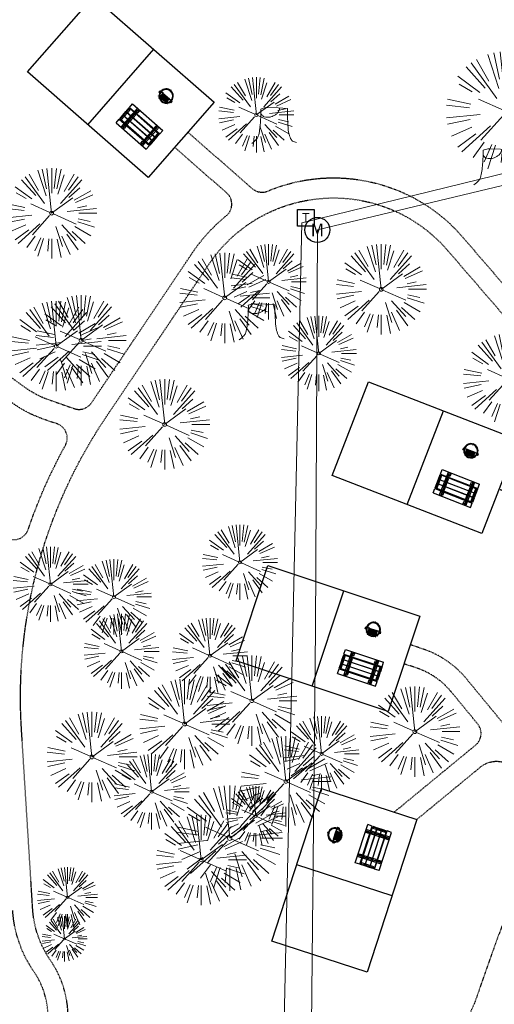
# Model space of a CAD drawing. Header units: feet. Extents: x 1134296 to 1140710, y 647902 to 649877.
# Tile 22 of 42: x 1134437 to 1134531, y 648952 to 649149. Entities that reach past the tile are written whole.
import ezdxf
from ezdxf.enums import TextEntityAlignment as Align
from ezdxf.lldxf.tags import DXFTag

# ---------------------------------------------------------------- set-up
doc = ezdxf.new("R2010")
doc.units = ezdxf.units.FT
doc.header["$MEASUREMENT"] = 0
doc.linetypes.add('RAD', pattern=[0.13, 0.08, -0.05])
for name, color, linetype, lineweight in [('-ANGLE-IRON', 8, 'Continuous', 25), ('V-SITE-VEGE', 8, 'Continuous', 18), ('V-UTIL-POWR-LINE-UNDR', 8, 'EXIST_PROP POWER UNDERGROUND LINE 1', 15)]:
    doc.layers.add(name, color=color, linetype=linetype, lineweight=lineweight)
for name, color, linetype in [('-BOLTS-LAGS-SCREWS', 7, 'Continuous'), ('-CONCRETE', 9, 'Continuous'), ('-HARDWARE', 7, 'Continuous'), ('-TIMBER', 6, 'Continuous'), ('C-CAMPSITE-PADS', 6, 'Continuous'), ('C-SWLK-GRVL', 5, 'RAD'), ('G-XREF', 7, 'Continuous'), ('V-UTIL-POWR-STRC', 1, 'Continuous')]:
    doc.layers.add(name, color=color, linetype=linetype)
doc.styles.add('SEI-Dim & Leader', font='tahoma.ttf')
doc.styles.get("Standard").update_dxf_attribs({"font": 'arial.ttf'})
tags = doc.linetypes.add('EXIST_PROP POWER UNDERGROUND LINE 1', pattern='A,1.5,-0.2,["P-UG",Standard,S=0.08,R=0,X=-0.1,Y=-0.04],-0.3', length=2).pattern_tags.tags
tags[6] = DXFTag(74, 10)

# ---------------------------------------------------------------- blocks, each defined once
blk = doc.blocks.new('V-SITE-Meter')
blk.add_circle((0, 0), 0.08)
at = {"style": 'SEI-Dim & Leader'}
blk.add_text('M', height=0.08, dxfattribs=at).set_placement((0, 0), align=Align.MIDDLE_CENTER)
blk = doc.blocks.new('*U855', base_point=(1134495.955, 649106.737))
at = {"xscale": 31.25, "yscale": 31.25, "zscale": 31.25}
blk.add_blockref('V-SITE-Meter', (1134495.955, 649106.737), dxfattribs=at)
blk = doc.blocks.new('V-SITE-VEGE-Coniferious Tree 2')
at = {"color": 0, "linetype": 'ByBlock'}
for p, q in [((-0.0003, 0.0026), (-0.0523, 0.4973)), ((0, 0.2219), (0, 0.5)), ((0.0289, 0.2753), (0.0522, 0.4973)), ((-0.146, 0.2528), (-0.25, 0.433)), ((-0.0626, 0.1926), (-0.1545, 0.4755)), ((-0.0575, 0.2704), (-0.104, 0.4891)), ((0.0572, 0.2693), (0.1039, 0.4891)), ((0.0685, 0.211), (0.1382, 0.4256)), ((0.1391, 0.2411), (0.25, 0.433)), ((-0.1757, 0.1951), (-0.3346, 0.3716)), ((-0.0791, 0.1089), (-0.2939, 0.4045)), ((0.0978, 0.1086), (0.3345, 0.3716)), ((0.1869, 0.2573), (0.2939, 0.4045)), ((-0.2201, 0.1599), (-0.4046, 0.2939)), ((0.192, 0.1729), (0.3116, 0.2806)), ((0.2488, 0.1436), (0.433, 0.25)), ((-0.2844, 0.1642), (-0.3931, 0.227)), ((-0.0009, -0.0007), (0.235, 0.1707)), ((0.2659, 0.1184), (0.4568, 0.2034)), ((-0.2961, 0.0629), (-0.4891, 0.1039)), ((-0.0199, 0.0089), (-0.2319, 0.1032)), ((0.2873, 0.0611), (0.3885, 0.0826)), ((-0.306, 0.0322), (-0.4973, 0.0523)), ((0.1731, 0.0182), (0.4972, 0.0523)), ((0.3025, 0), (0.5, 0)), ((-0.2183, -0.0229), (-0.4973, -0.0523)), ((-0.3022, -0.0642), (-0.4891, -0.1039)), ((-0.023, -0.0255), (-0.2138, -0.2374)), ((0.0185, -0.0083), (0.272, -0.1211)), ((0.2936, -0.0624), (0.4274, -0.0908)), ((-0.2881, -0.1283), (-0.4568, -0.2034)), ((-0.132, -0.1189), (-0.3716, -0.3346)), ((0.0478, -0.1473), (0.1192, -0.3671)), ((0.1144, -0.1271), (0.2718, -0.3019)), ((0.2555, -0.1475), (0.433, -0.25)), ((0.2891, -0.094), (0.4755, -0.1545)), ((-0.2545, -0.1849), (-0.4046, -0.2939)), ((0.1689, -0.2325), (0.2939, -0.4045)), ((0.2254, -0.2029), (0.3716, -0.3346)), ((-0.1843, -0.2536), (-0.2767, -0.3808)), ((-0.1214, -0.2725), (-0.1856, -0.4168)), ((-0.091, -0.2799), (-0.1545, -0.4755)), ((-0.0297, -0.2818), (-0.0443, -0.4216)), ((0, -0.2818), (0, -0.5)), ((0.061, -0.2873), (0.1039, -0.4891)), ((0.1131, -0.2541), (0.2033, -0.4568))]:
    blk.add_line(p, q, dxfattribs=at)
blk.add_circle((0, 0), 0.0208)
blk = doc.blocks.new('V-UTIL-POWR-TRANS')
blk.add_lwpolyline([(-0.075, 0.075), (0.075, 0.075), (0.075, -0.075), (-0.075, -0.075)], close=True)
at = {"style": 'SEI-Dim & Leader'}
blk.add_text('T', height=0.09, dxfattribs=at).set_placement((0, 0), align=Align.MIDDLE_CENTER)
blk = doc.blocks.new('*U908', base_point=(1134495.955, 649106.737))
at = {"xscale": 31.25, "yscale": 31.25, "zscale": 31.25}
blk.add_blockref('V-SITE-Meter', (1134495.955, 649106.737), dxfattribs=at)
blk = doc.blocks.new('V-SITE-VEGE-Stump')
for points in [[(-0.1229, -0.0143, 0.052613), (-0.0986, 0.0077, 0.106195), (-0.0905, 0.0219, 0.044862), (-0.0837, 0.0527, 0.020074), (-0.0776, 0.1229, 0.011675), (-0.0773, 0.1364, 0.007866), (-0.0776, 0.1565)], [(-0.0776, 0.1565, -0.027668), (-0.0534, 0.1634, -0.067978), (-0.0432, 0.1643), (0.0086, 0.1616), (0.054, 0.1591)], [(0.0151, 0.1613, -0.082864), (0.0081, 0.142, -0.111324), (-0.0021, 0.1306, -0.039313), (-0.0159, 0.1223, -0.049197), (-0.028, 0.1177, -0.066002), (-0.0447, 0.1155, -0.070187), (-0.0604, 0.1177, -0.114859), (-0.0685, 0.1223, -0.075938), (-0.0773, 0.1332)], [(0.054, 0.1591, 0.004334), (0.0538, 0.1369, 0.008344), (0.054, 0.1254), (0.0561, 0.0762, 0.046252), (0.0624, 0.0317, 0.069625), (0.0733, 0.0038, 0.149725), (0.0794, -0.002, 0.058523), (0.0992, -0.0091)]]:
    blk.add_lwpolyline(points, format="xyb")
blk = doc.blocks.new('C_XBASE-PACTOLA_02403811')
at = {"layer": 'V-UTIL-POWR-LINE-UNDR', "flags": 128}
for points in [[(1134480.13, 648231.49), (1134495, 648496.17), (1134496.35, 648566.44), (1134464.63, 648641.53), (1134459.68, 648691.6), (1134473.79, 648747.28), (1134487.67, 648772.88), (1134492.62, 648802.57), (1134496.09, 648841.02), (1134500.8, 648860.32), (1134494.59, 648928.38), (1134495.61, 649027.12), (1134495.96, 649106.74), (1134599.22, 649131.5), (1134637.55, 649168.54), (1134656.34, 649214.88), (1134694.64, 649279.09), (1134746.48, 649319.73), (1134803.11, 649342.85), (1134848.62, 649349.48), (1134877.8, 649337.9), (1134908.97, 649315.13), (1134965.72, 649315.53), (1135021.66, 649297.83), (1135074.57, 649267.3), (1135109.81, 649210.95), (1135119.86, 649164.36), (1135144.6, 649102.15)], [(1134492.85, 649108.17), (1134575.97, 649128.47), (1134599.22, 649131.5)], [(1134473.06, 648231.49), (1134478.46, 648413.9), (1134486.34, 648507.97), (1134488, 648563.71), (1134458.97, 648637.48), (1134452.33, 648694.36), (1134469.76, 648757.01), (1134484.27, 648785.6), (1134490.08, 648837.1), (1134491.32, 648874.4), (1134488.84, 648928), (1134492.85, 649108.17)]]:
    blk.add_lwpolyline(points, dxfattribs=at)
at = {"layer": 'V-SITE-VEGE', "rotation": 8.537736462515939e-07}
for p, xscale, yscale, zscale in [((1134533.68, 649130.33), 23.99971008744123, 23.99971008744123, 23.99971008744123), ((1134483.69, 648989.87), 11.99985504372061, 11.99985504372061, 11.99985504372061), ((1134446.12, 648973.68), 11.99985504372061, 11.99985504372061, 11.99985504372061)]:
    blk.add_blockref('V-SITE-VEGE-Coniferious Tree 2', p, dxfattribs=dict(at, xscale=xscale, yscale=yscale, zscale=zscale))
at = {"layer": 'V-SITE-VEGE'}
for name, p, xscale, yscale, zscale in [('V-SITE-VEGE-Coniferious Tree 2', (1134483.79, 649129.67), 14.99981880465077, 14.99981880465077, 14.99981880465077), ('V-SITE-VEGE-Stump', (1134487.81, 649124.54), 40.31522404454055, 40.31522404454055, 40.31522404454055), ('V-SITE-VEGE-Stump', (1134532.14, 649116.31), 40.31522404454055, 40.31522404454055, 40.31522404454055), ('V-SITE-VEGE-Coniferious Tree 2', (1134442.95, 649110.07), 17.99978256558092, 17.99978256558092, 17.99978256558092), ('V-SITE-VEGE-Coniferious Tree 2', (1134486.24, 649096.39), 14.99981880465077, 14.99981880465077, 14.99981880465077), ('V-SITE-VEGE-Coniferious Tree 2', (1134508.7, 649094.9), 17.99978256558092, 17.99978256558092, 17.99978256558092), ('V-SITE-VEGE-Coniferious Tree 2', (1134477.47, 649093.19), 17.99978256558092, 17.99978256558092, 17.99978256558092), ('V-SITE-VEGE-Coniferious Tree 2', (1134443.86, 649083.57), 17.99978256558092, 17.99978256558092, 17.99978256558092), ('V-SITE-VEGE-Coniferious Tree 2', (1134448.84, 649084.73), 17.99978256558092, 17.99978256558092, 17.99978256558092), ('V-SITE-VEGE-Stump', (1134485.31, 649085.41), 40.31522404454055, 40.31522404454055, 40.31522404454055), ('V-SITE-VEGE-Coniferious Tree 2', (1134496.24, 649082.12), 14.99981880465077, 14.99981880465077, 14.99981880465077), ('V-SITE-VEGE-Coniferious Tree 2', (1134534.08, 649077.06), 17.99978256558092, 17.99978256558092, 17.99978256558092), ('V-SITE-VEGE-Coniferious Tree 2', (1134465.5, 649067.97), 17.99978256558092, 17.99978256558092, 17.99978256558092), ('V-SITE-VEGE-Coniferious Tree 2', (1134480.52, 649040.47), 14.99981880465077, 14.99981880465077, 14.99981880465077), ('V-SITE-VEGE-Coniferious Tree 2', (1134442.72, 649036.09), 14.99981880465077, 14.99981880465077, 14.99981880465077), ('V-SITE-VEGE-Coniferious Tree 2', (1134455.37, 649033.57), 14.99981880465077, 14.99981880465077, 14.99981880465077), ('V-SITE-VEGE-Coniferious Tree 2', (1134456.89, 649022.72), 14.99981880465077, 14.99981880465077, 14.99981880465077), ('V-SITE-VEGE-Coniferious Tree 2', (1134474.54, 649021.86), 14.99981880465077, 14.99981880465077, 14.99981880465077), ('V-SITE-VEGE-Coniferious Tree 2', (1134482.89, 649012.87), 17.99978256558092, 17.99978256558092, 17.99978256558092), ('V-SITE-VEGE-Coniferious Tree 2', (1134469.48, 649008.23), 17.99978256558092, 17.99978256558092, 17.99978256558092), ('V-SITE-VEGE-Coniferious Tree 2', (1134515.41, 649006.72), 17.99978256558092, 17.99978256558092, 17.99978256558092), ('V-SITE-VEGE-Coniferious Tree 2', (1134450.99, 649001.66), 17.99978256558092, 17.99978256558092, 17.99978256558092), ('V-SITE-VEGE-Coniferious Tree 2', (1134496.8, 649002.3), 14.99981880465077, 14.99981880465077, 14.99981880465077), ('V-SITE-VEGE-Coniferious Tree 2', (1134489.68, 648996.79), 17.99978256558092, 17.99978256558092, 17.99978256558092), ('V-SITE-VEGE-Coniferious Tree 2', (1134462.89, 648994.73), 14.99981880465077, 14.99981880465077, 14.99981880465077), ('V-SITE-VEGE-Coniferious Tree 2', (1134478.48, 648985.48), 20.99974632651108, 20.99974632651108, 20.99974632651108), ('V-SITE-VEGE-Coniferious Tree 2', (1134472.79, 648981.14), 17.99978256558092, 17.99978256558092, 17.99978256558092), ('V-SITE-VEGE-Coniferious Tree 2', (1134445.5, 648965.41), 8.999891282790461, 8.999891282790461, 8.999891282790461)]:
    blk.add_blockref(name, p, dxfattribs=dict(at, xscale=xscale, yscale=yscale, zscale=zscale))
at = {"layer": 'V-UTIL-POWR-STRC', "xscale": 22, "yscale": 22, "zscale": 22, "rotation": 0.02560174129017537}
blk.add_blockref('V-UTIL-POWR-TRANS', (1134493.65, 649109.16), dxfattribs=at)
at = {"layer": 'V-UTIL-POWR-STRC'}
for name in ['*U855', '*U908']:
    blk.add_blockref(name, (1134495.96, 649106.74), dxfattribs=at)
at = {"layer": 'V-UTIL-POWR-STRC', "xscale": 31.25, "yscale": 31.25, "zscale": 31.25}
blk.add_blockref('V-SITE-Meter', (1134495.96, 649106.74), dxfattribs=at)
blk = doc.blocks.new('10FT_Precast Table')
at = {"layer": '-ANGLE-IRON'}
for p, q in [((-28.5, 21.1), (-28.5, 27.6)), ((-28.5, 27.6), (-24.5, 27.6)), ((-24.5, 27.6), (-24.5, 21.1)), ((28.5, 21.1), (28.5, 27.6)), ((28.5, 27.6), (32.5, 27.6)), ((32.5, 27.6), (32.5, 21.1)), ((-43.5, 15.3), (-46.5, 15.3)), ((-46.5, 15.3), (-46.5, -15.3)), ((-43.5, -15.3), (-43.5, 15.3)), ((-24.5, 21.1), (-28.5, 21.1)), ((-25.5, 15.3), (-28.5, 15.3)), ((-28.5, 15.3), (-28.5, -15.3)), ((-25.5, -15.3), (-25.5, 15.3)), ((32.5, 21.1), (28.5, 21.1)), ((32.5, 15.3), (29.5, 15.3)), ((29.5, 15.3), (29.5, -15.3)), ((32.5, -15.3), (32.5, 15.3)), ((46.5, 15.3), (43.5, 15.3)), ((43.5, 15.3), (43.5, -15.3)), ((46.5, -15.3), (46.5, 15.3)), ((-46.5, -15.3), (-43.5, -15.3)), ((-28.5, -15.3), (-25.5, -15.3)), ((-28.5, -27.6), (-28.5, -21.1)), ((-28.5, -21.1), (-24.5, -21.1)), ((-24.5, -21.1), (-24.5, -27.6)), ((28.5, -27.6), (28.5, -21.1)), ((28.5, -21.1), (32.5, -21.1)), ((29.5, -15.3), (32.5, -15.3)), ((32.5, -21.1), (32.5, -27.6)), ((43.5, -15.3), (46.5, -15.3)), ((-24.5, -27.6), (-28.5, -27.6)), ((32.5, -27.6), (28.5, -27.6))]:
    blk.add_line(p, q, dxfattribs=at)
at = {"layer": '-BOLTS-LAGS-SCREWS'}
for centre in [(-26.5, 26.1), (30.5, 26.1), (-45, 14.3), (-45, 8.8), (-45, 2.8), (-27, 14.3), (-27, 8.8), (-27, 2.8), (-26.5, 22.6), (30.5, 22.6), (31, 14.3), (31, 8.8), (31, 2.8), (45, 14.3), (45, 8.8), (45, 2.8), (-45, -2.8), (-45, -8.8), (-45, -14.3), (-27, -2.8), (-27, -8.8), (-27, -14.3), (-26.5, -22.6), (30.5, -22.6), (31, -2.8), (31, -8.8), (31, -14.3), (45, -2.8), (45, -8.8), (45, -14.3), (-26.5, -26.1), (30.5, -26.1)]:
    blk.add_circle(centre, 0.156, dxfattribs=at)
at = {"layer": '-CONCRETE'}
for p, q in [((-32, -30), (-32, 30)), ((-28.5, 30), (-28.5, 27.6)), ((-28.5, -27.1), (-28.5, 27.1)), ((32.5, 30), (32.5, 27.6)), ((32.5, -27.1), (32.5, 27.1)), ((36, -30), (36, 30)), ((-28.5, -30), (-28.5, -27.6)), ((32.5, -27.6), (32.5, -30))]:
    blk.add_line(p, q, dxfattribs=at)
at = {"layer": '-TIMBER'}
for p, q in [((-48, 18.7), (-48, 30)), ((-48, 30), (48, 30)), ((48, 18.7), (48, 30)), ((-48, 18.7), (48, 18.7)), ((-48, 5.9), (-48, 17.1)), ((-48, 17.1), (48, 17.1)), ((-48, 5.9), (48, 5.9)), ((-48, -5.6), (-48, 5.6)), ((-48, 5.6), (48, 5.6)), ((48, 17.1), (48, 5.9)), ((48, 5.6), (48, -5.6)), ((48, -5.6), (-48, -5.6)), ((-48, -17.1), (-48, -5.9)), ((48, -5.9), (-48, -5.9)), ((48, -17.1), (-48, -17.1)), ((-48, -30), (-48, -18.7)), ((-48, -18.7), (48, -18.7)), ((48, -5.9), (48, -17.1)), ((48, -30), (48, -18.7)), ((-48, -30), (48, -30))]:
    blk.add_line(p, q, dxfattribs=at)
blk = doc.blocks.new('*X1295')
at = {"color": 0}
for p, q in [((146.1, 353.6), (146.1, 353.7)), ((146.1, 352.9), (146.8, 353.6)), ((146.1, 352.5), (146.8, 353.3)), ((146.1, 351.8), (146.8, 352.6)), ((146.1, 351.5), (146.8, 352.2)), ((146.1, 350.8), (146.8, 351.5)), ((146.3, 350.7), (146.8, 351.2))]:
    blk.add_line(p, q, dxfattribs=at)
blk = doc.blocks.new('Pilot Rocks FS-30_18_PA')
at = {"layer": '-HARDWARE'}
for p, q in [((-8.8, 0), (-17.9, 0)), ((-17.9, 0), (-12.8, 0)), ((-10.2, 0), (10.2, 0)), ((8.8, 0), (17.9, 0)), ((12.8, 0), (17.9, 0)), ((-18.9, -1.4), (-18.9, -1)), ((-18.9, -1.4), (-18.9, -1)), ((-18.9, -4.6), (-18.9, -1.4)), ((-18.9, -1.4), (-18.9, -1.4)), ((-18.2, -1.4), (-18.2, -1)), ((-18.2, -1), (-18.2, -1.4)), ((-18.2, -1.4), (-18.1, -1.4)), ((-18.1, -1.4), (-18.1, -4.6)), ((-8.8, -0.6), (-17.9, -0.6)), ((-13.3, -0.6), (-17.9, -0.6)), ((-10.2, -0.6), (10.2, -0.6)), ((-10.2, -0.6), (-10.2, -11.3)), ((-10.2, -11.3), (-10.2, -14.8)), ((-10.2, -13.7), (-10.2, -14.8)), ((-9.5, -0.6), (-9.5, -11.3)), ((-9.5, -11.3), (-9.5, -14.8)), ((-9.5, -11.6), (9.5, -11.6)), ((-9.5, -12.3), (9.5, -12.3)), ((-9.5, -14.8), (-9.5, -14.5)), ((-8.8, -0.6), (-8.8, -11.6)), ((-8.3, -0.6), (-8.3, -11.6)), ((-7.5, -0.6), (-7.5, -11.6)), ((-7, -0.6), (-7, -11.6)), ((-6.2, -0.6), (-6.2, -11.6)), ((-5.7, -0.6), (-5.7, -11.6)), ((-4.9, -0.6), (-4.9, -11.6)), ((-4.3, -0.6), (-4.3, -11.6)), ((-3.6, -0.6), (-3.6, -11.6)), ((-3, -0.6), (-3, -11.6)), ((-2.2, -0.6), (-2.2, -11.6)), ((-1.7, -0.6), (-1.7, -11.6)), ((-0.9, -0.6), (-0.9, -11.6)), ((-0.4, -0.6), (-0.4, -11.6)), ((0.4, -0.6), (0.4, -11.6)), ((0.9, -0.6), (0.9, -11.6)), ((1.7, -0.6), (1.7, -11.6)), ((2.2, -0.6), (2.2, -11.6)), ((3, -0.6), (3, -11.6)), ((3.6, -0.6), (3.6, -11.6)), ((4.3, -0.6), (4.3, -11.6)), ((4.9, -0.6), (4.9, -11.6)), ((5.7, -0.6), (5.7, -11.6)), ((6.2, -0.6), (6.2, -11.6)), ((7, -0.6), (7, -11.6)), ((7.5, -0.6), (7.5, -11.6)), ((8.3, -0.6), (8.3, -11.6)), ((8.8, -0.6), (8.8, -11.6)), ((17.9, -0.6), (8.8, -0.6)), ((9.5, -0.6), (9.5, -11.3)), ((9.5, -11.3), (9.5, -14.8)), ((9.5, -14.5), (9.5, -14.8)), ((10.2, -0.6), (10.2, -11.3)), ((10.2, -11.3), (10.2, -14.8)), ((10.2, -14.8), (10.2, -13.7)), ((18.1, -4.6), (18.1, -1.4)), ((18.1, -1.4), (18.2, -1.4)), ((18.9, -4.6), (18.1, -4.6)), ((18.2, -1.4), (18.2, -1)), ((18.2, -1.4), (18.2, -1)), ((18.9, -1.4), (18.9, -1)), ((18.9, -1), (18.9, -1.4)), ((18.9, -1.4), (18.9, -1.4)), ((18.9, -1.4), (18.9, -4.6))]:
    blk.add_line(p, q, dxfattribs=at)
at = {"layer": '-HARDWARE', "flags": 128}
for points in [[(0, 18.2, 1), (-0.6, 18.2), (-0.6, 15, 1), (0, 15), (0, 18.2)], [(-11.8, -8.9, -1), (-11.3, -9.4), (-13.5, -11.7, -1), (-14, -11.3), (-11.8, -8.9)], [(11.8, -8.9, 1), (11.3, -9.4), (13.5, -11.7, 1), (14, -11.3), (11.8, -8.9)]]:
    blk.add_lwpolyline(points, format="xyb", dxfattribs=at)
at = {"layer": '-HARDWARE'}
for points in [[(-18.9, -4.6), (-18.9, -1.4), (-18.1, -1.4), (-18.1, -4.6)], [(-7.5, -11.6), (-8.3, -11.6), (-8.3, -0.6), (-7.5, -0.6)], [(-6.2, -11.6), (-7, -11.6), (-7, -0.6), (-6.2, -0.6)], [(-4.9, -11.6), (-5.7, -11.6), (-5.7, -0.6), (-4.9, -0.6)], [(-3.6, -11.6), (-4.3, -11.6), (-4.3, -0.6), (-3.6, -0.6)], [(-2.2, -11.6), (-3, -11.6), (-3, -0.6), (-2.2, -0.6)], [(-0.9, -11.6), (-1.7, -11.6), (-1.7, -0.6), (-0.9, -0.6)], [(-0.4, -11.6), (0.4, -11.6), (0.4, -0.6), (-0.4, -0.6)], [(0.9, -11.6), (1.7, -11.6), (1.7, -0.6), (0.9, -0.6)], [(2.2, -11.6), (3, -11.6), (3, -0.6), (2.2, -0.6)], [(3.6, -11.6), (4.3, -11.6), (4.3, -0.6), (3.6, -0.6)], [(4.9, -11.6), (5.7, -11.6), (5.7, -0.6), (4.9, -0.6)], [(6.2, -11.6), (7, -11.6), (7, -0.6), (6.2, -0.6)], [(7.5, -11.6), (8.3, -11.6), (8.3, -0.6), (7.5, -0.6)], [(18.9, -4.6), (18.9, -1.4), (18.1, -1.4), (18.1, -4.6)]]:
    blk.add_lwpolyline(points, close=True, dxfattribs=at)
for centre, radius, start, end in [((-17.9, -1), 1, 90, 180), ((-17.9, -1), 1, 90, 180), ((0, 0), 17.1, 0.1484, 179.8516), ((0, 0), 15.7, 0.161, 179.839), ((17.9, -1), 1, 0, 90), ((17.9, -1), 1, 0, 90), ((-17.9, -1), 0.333, 90, 180), ((-17.9, -1), 0.333, 90, 180), ((0, 0), 17.1, 182.0901, 220.7491), ((0, 0), 15.7, 182.2674, 220.2248), ((0, 0), 17.1, 220.7491, 233.2978), ((0, 0), 15.7, 220.2248, 229.5861), ((-9.9, -11.6), 0.333, 0, 180), ((-9.9, -14.8), 0.333, 180, 0), ((-9.9, -14.8), 0.333, 180, 0), ((0, 0), 15.7, 232.704, 307.296), ((0, 0), 17.1, 236.0414, 303.9586), ((9.9, -11.6), 0.333, 0, 180), ((9.9, -14.8), 0.333, 180, 0), ((9.9, -14.8), 0.333, 180, 0), ((0, 0), 15.7, 310.4139, 319.7752), ((0, 0), 17.1, 306.7022, 319.2509), ((0, 0), 15.7, 319.7752, 357.7326), ((0, 0), 17.1, 319.2509, 357.9099), ((17.9, -1), 0.333, 0, 90), ((17.9, -1), 0.333, 0, 90)]:
    blk.add_arc(centre, radius, start, end, dxfattribs=at)
at = {"layer": '-HARDWARE', "rotation": 180}
for p, xscale, yscale, zscale in [((137.7, 372.6), 1.066666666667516, 1.066666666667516, 1.066666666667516), ((-137.7, 372.6), -1.066666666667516, 1.066666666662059, 1.066666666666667)]:
    blk.add_blockref('*X1295', p, dxfattribs=dict(at, xscale=xscale, yscale=yscale, zscale=zscale))
blk = doc.blocks.new('C_PBASE-PACTOLA_02403811')
at = {"layer": 'C-CAMPSITE-PADS'}
for points in [[(1134438.13, 649138.26), (1134451.3, 649153.31), (1134475.38, 649132.24), (1134462.22, 649117.19)], [(1134498.94, 649057.8), (1134506.18, 649076.44), (1134536.01, 649064.87), (1134528.78, 649046.22)], [(1134479.74, 649020.86), (1134486.06, 649039.83), (1134516.42, 649029.72), (1134510.1, 649010.74)], [(1134505.89, 648958.77), (1134486.87, 648964.97), (1134496.79, 648995.4), (1134515.8, 648989.2)]]:
    blk.add_lwpolyline(points, close=True, dxfattribs=at)
at = {"layer": 'C-SWLK-GRVL', "flags": 128}
for points in [[(1134470.12, 649126.22), (1134482.94, 649115.01)], [(1134477.86, 649114.13), (1134467.48, 649123.21)]]:
    blk.add_lwpolyline(points, dxfattribs=at)
for points in [[(1134482.94, 649115.01, 0.286072), (1134486.07, 649114.5, -0.324275), (1134524.91, 649105.35), (1134536.53, 649091.89, 0.044914), (1134548.9, 649079.93, -0.322047), (1134554.79, 649058.55, 0.441521), (1134558.18, 649051.98), (1134566.02, 649049.88, 0.343333), (1134571.68, 649052.27, -0.020778), (1134597.71, 649094.58), (1134601.86, 649091.79)], [(1134428.46, 649081.99), (1134437.39, 649075.52, 0.07341), (1134442.57, 649072.82), (1134447.43, 649071.13, 0.340468), (1134450.91, 649072.29), (1134470.97, 649102.1, -0.074542), (1134477.77, 649109.54, 0.465285), (1134477.86, 649114.13)], [(1134515.8, 648989.2), (1134528.52, 648999.67, -0.414214), (1134535.56, 648998.99), (1134540.04, 648993.55, -0.27686), (1134540.8, 648988.46, 0.01548), (1134527.75, 648953.82, -0.124351), (1134521.07, 648943.56), (1134506.57, 648930.15, 0.039703), (1134501.2, 648924.32), (1134494.14, 648915.32, -0.334601), (1134482.5, 648912.24), (1134448.94, 648925.89, -0.410933), (1134443.4, 648938.82), (1134444.84, 648942.46, 0.25003), (1134442.68, 648961.16, -0.136482), (1134439.17, 648971.29), (1134436.92, 649007.31, -0.165122), (1134453.76, 649069.36), (1134474.29, 649099.87, -0.494522), (1134521.88, 649102.73), (1134533.5, 649089.28, 0.044914), (1134546.39, 649076.81, -0.354348), (1134550.34, 649058.34), (1134549.78, 649057.25, -0.406048), (1134546.13, 649055.21), (1134537.87, 649057.43, -0.027005), (1134533.66, 649058.81)], [(1134409.69, 649051.34, 0.088151), (1134412.26, 649050.25), (1134434.76, 649045.07, 0.384666), (1134438.27, 649047.03, -0.044139), (1134445.68, 649063.79, 0.464999), (1134444.03, 649068.08), (1134441.26, 649069.04, -0.07341), (1134435.04, 649072.28), (1134426.12, 649078.75)], [(1134532.21, 649055.08, 0.027005), (1134536.83, 649053.57), (1134561.73, 649046.89, -0.481459), (1134564.86, 649039.72, 0.017149), (1134546.96, 649002.83, -0.557743), (1134538.53, 649001.68), (1134525.71, 649017.24, 0.140993), (1134517.05, 649023.19), (1134514.53, 649024.03)], [(1134511.29, 648990.67), (1134527.52, 649004.03, 0.414214), (1134527.93, 649008.26), (1134522.62, 649014.7, 0.140993), (1134515.78, 649019.39), (1134513.26, 649020.23)], [(1134457.84, 648902.02), (1134457.2, 648905.46, -0.126677), (1134457.85, 648914.92, 0.395181), (1134456.14, 648918.64), (1134447.43, 648922.19, -0.410933), (1134439.68, 648940.28), (1134441.11, 648943.93, 0.25003), (1134439.39, 648958.89, -0.136482), (1134435.18, 648971.04)]]:
    blk.add_lwpolyline(points, format="xyb", dxfattribs=at)
at = {"layer": 'Defpoints'}
for points in [[(1134450.17, 649127.72), (1134463.34, 649142.78)], [(1134513.86, 649052.01), (1134521.1, 649070.65)], [(1134494.92, 649015.8), (1134501.24, 649034.78)], [(1134510.85, 648973.99), (1134491.83, 648980.18)]]:
    blk.add_lwpolyline(points, dxfattribs=at)
at = {"layer": '-HARDWARE'}
for p, xscale, yscale, zscale, rotation in [((1134465.79, 649133.43), 0.08333333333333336, 0.08333333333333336, 0.08333333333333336, 318.8203477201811), ((1134526.59, 649062.71), 0.08333333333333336, 0.08333333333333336, 0.08333333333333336, 338.7961843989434), ((1134507.12, 649027.1), 0.08333333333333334, 0.08333333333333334, 0.08333333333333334, 341.5786001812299), ((1134499.46, 648986.11), 0.08333333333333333, 0.08333333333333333, 0.08333333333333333, 71.95383072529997)]:
    blk.add_blockref('Pilot Rocks FS-30_18_PA', p, dxfattribs=dict(at, xscale=xscale, yscale=yscale, zscale=zscale, rotation=rotation))
for p, xscale, yscale, zscale, rotation in [((1134460.47, 649127.35), 0.08333333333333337, 0.08333333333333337, 0.08333333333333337, 318.8203477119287), ((1134523.67, 649055.18), 0.08333333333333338, 0.08333333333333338, 0.08333333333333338, 338.7961843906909), ((1134504.57, 649019.44), 0.08333333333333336, 0.08333333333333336, 0.08333333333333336, 341.5786001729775), ((1134507.14, 648983.61), 0.08333333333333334, 0.08333333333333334, 0.08333333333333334, 71.95383071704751)]:
    blk.add_blockref('10FT_Precast Table', p, dxfattribs=dict(xscale=xscale, yscale=yscale, zscale=zscale, rotation=rotation))

msp = doc.modelspace()

# ---------------------------------------------------------------- block references
at = {"layer": 'G-XREF'}
msp.add_blockref('C_XBASE-PACTOLA_02403811', (0, 0), dxfattribs=at)

# ---------------------------------------------------------------- next in the draw order: block references
msp.add_blockref('C_PBASE-PACTOLA_02403811', (0, 0), dxfattribs=at)

doc.saveas('drawing.dxf')
